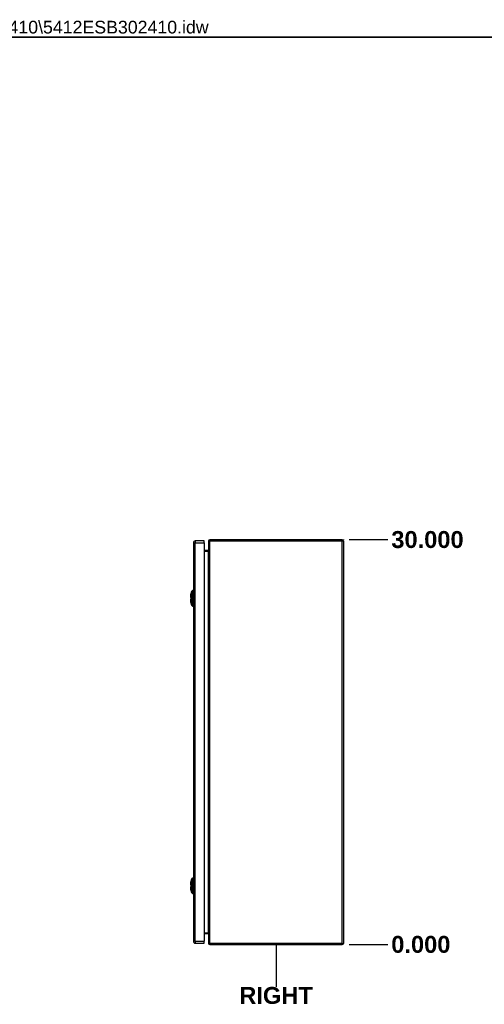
# Model space of a CAD drawing. Header units: inches. Extents: x 3 to 173, y 3 to 113.
# Tile 10 of 14: x 100 to 134, y 40 to 112. Entities that reach past the tile are written whole.
import ezdxf

# ---------------------------------------------------------------- set-up
doc = ezdxf.new("R2010")
doc.units = ezdxf.units.IN
doc.header["$LTSCALE"] = 10.4
doc.header["$MEASUREMENT"] = 0
doc.linetypes.add('CHAIN', pattern=[0.7087, 0.4724, -0.0591, 0.1181, -0.0591])
doc.layers.get('0').update_dxf_attribs({"lineweight": 25})
for name, color, linetype, lineweight in [('Dimensions(ANSI)', 7, 'Continuous', 25), ('Sketch Geometry(ANSI)', 7, 'Continuous', 25), ('Symbols(ANSI)', 7, 'Continuous', 25), ('Visible Edges(ANSI)', 7, 'Continuous', 25), ('Visible Tangent Edges(ANSI)', 7, 'Continuous', 25), ('Work Point(ANSI)', 7, 'Continuous', 25)]:
    doc.layers.add(name, color=color, linetype=linetype, lineweight=lineweight)
doc.styles.add('Current-ANSI', font='arial.ttf')
doc.styles.add('Dimension-ANSI', font='arialbd.ttf')
doc.dimstyles.new('INCH-ANSI', dxfattribs={"dimscale": 10.4, "dimtxt": 0.12, "dimasz": 0.098425, "dimexe": 0.04, "dimexo": 0.04, "dimgap": 0.031496, "dimtad": 0, "dimtih": 1, "dimtoh": 1, "dimdec": 3, "dimrnd": 1e-08, "dimzin": 0, "dimdsep": 46, "dimtxsty": 'Dimension-ANSI', "dimcen": 0.09, "dimdle": 0.312, "dimclrd": 179, "dimclre": 179, "dimclrt": 7, "dimadec": 1, "dimazin": 0, "dimtfac": 1, "dimtdec": 3, "dimtofl": 0, "dimtmove": 0, "dimatfit": 3, "dimfxl": 1, "dimtolj": 1, "dimtzin": 4, "dimlwd": 25, "dimlwe": 25, "dimarcsym": 0})

# ---------------------------------------------------------------- blocks, each defined once
blk = doc.blocks.new('*D20')
at = {"layer": 'Defpoints', "color": 0, "linetype": 'Continuous', "transparency": 16777216}
for p in [(123.936, 44.355), (123.936, 44.355), (127.212, 44.355)]:
    blk.add_point(p, dxfattribs=at)
at = {"layer": 'Dimensions(ANSI)', "color": 179, "linetype": 'Continuous', "lineweight": 25, "true_color": 0x262658, "transparency": 16777216}
blk.add_line((124.352, 44.355), (127.212, 44.355), dxfattribs=at)
at = {"layer": 'Dimensions(ANSI)', "color": 7, "linetype": 'Continuous', "lineweight": 25, "transparency": 16777216, "insert": (129.641, 44.355), "char_height": 1.248, "attachment_point": 5, "style": 'Dimension-ANSI'}
blk.add_mtext('\\A1;0.000', dxfattribs=at)
blk = doc.blocks.new('*D21')
at = {"layer": 'Defpoints', "color": 0, "linetype": 'Continuous', "transparency": 16777216}
for p in [(123.936, 74.179), (127.212, 74.179), (123.936, 44.355)]:
    blk.add_point(p, dxfattribs=at)
at = {"layer": 'Dimensions(ANSI)', "color": 179, "linetype": 'Continuous', "lineweight": 25, "true_color": 0x262658, "transparency": 16777216}
blk.add_line((124.352, 74.179), (127.212, 74.179), dxfattribs=at)
at = {"layer": 'Dimensions(ANSI)', "color": 7, "linetype": 'Continuous', "lineweight": 25, "transparency": 16777216, "insert": (130.13, 74.179), "char_height": 1.248, "attachment_point": 5, "style": 'Dimension-ANSI'}
blk.add_mtext('\\A1;30.000', dxfattribs=at)
blk = doc.blocks.new('RIGHT')
at = {"layer": 'Sketch Geometry(ANSI)'}
blk.add_line((0, 0.15), (0, -0.15), dxfattribs=at)
at = {"layer": 'Symbols(ANSI)', "color": 7, "insert": (0, -0.2119), "char_height": 0.12, "attachment_point": 5, "style": 'Dimension-ANSI'}
blk.add_mtext('\\fArial|b1|i0;RIGHT', dxfattribs=at)
blk = doc.blocks.new('Borders 1_EXM - B (Inch)')
at = {"layer": 'Sketch Geometry(ANSI)', "linetype": 'Continuous', "lineweight": 35}
blk.add_line((16.3979, 10.6915), (0.5229, 10.6915), dxfattribs=at)
at = {"layer": 'Symbols(ANSI)', "color": 7, "style": 'Current-ANSI'}
blk.add_attdef('FILENAME_AND_PATH_001', (5.9364, 10.7181), '', height=0.09, dxfattribs=at)

msp = doc.modelspace()

# ---------------------------------------------------------------- linework, layer by layer
at = {"layer": 'Visible Edges(ANSI)'}
for p, q in [((113.66254, 74.08088), (113.01239, 74.08088)), ((113.66254, 73.93574), (113.66254, 74.08088)), ((113.99508, 74.0953), (113.99508, 44.43878)), ((123.85275, 74.1788), (114.07858, 74.1788)), ((123.93625, 74.0953), (123.93625, 44.43878)), ((112.86725, 73.93574), (112.86725, 44.59833)), ((113.66254, 73.93574), (113.66254, 44.59833)), ((113.96426, 73.37044), (113.66254, 73.37044)), ((112.69798, 70.21066), (112.76523, 70.38359)), ((112.8516, 70.44296), (112.8516, 70.37529)), ((112.8516, 70.26522), (112.8516, 70.37529)), ((112.69277, 69.92646), (112.69277, 70.15529)), ((112.69277, 69.55647), (112.69277, 69.7853)), ((112.8516, 70.26522), (112.8516, 69.44654)), ((112.85551, 70.25314), (112.86725, 70.25314)), ((112.76523, 69.32817), (112.69798, 69.5011)), ((112.8516, 69.33647), (112.8516, 69.44654)), ((112.8516, 69.33647), (112.8516, 69.2688)), ((112.85551, 69.45863), (112.86725, 69.45863)), ((112.69277, 48.74877), (112.69277, 48.9776)), ((112.69277, 48.37878), (112.69277, 48.60761)), ((112.69798, 49.03297), (112.76523, 49.2059)), ((112.8516, 49.26527), (112.8516, 49.19761)), ((112.8516, 49.08753), (112.8516, 49.19761)), ((112.8516, 49.08753), (112.8516, 48.26886)), ((112.85551, 49.07545), (112.86725, 49.07545)), ((112.76523, 48.15048), (112.69798, 48.32341)), ((112.8516, 48.15878), (112.8516, 48.26886)), ((112.8516, 48.15878), (112.8516, 48.09112)), ((112.85551, 48.28094), (112.86725, 48.28094)), ((113.66254, 45.16363), (113.96426, 45.16363)), ((113.01239, 44.45319), (113.66254, 44.45319)), ((113.66254, 44.45319), (113.66254, 44.59833)), ((114.07858, 44.35527), (123.85275, 44.35527))]:
    msp.add_line(p, q, dxfattribs=at)
at = {"layer": 'Visible Edges(ANSI)', "flags": 128}
for points in [[(112.69765, 70.20891), (112.69765, 70.20848), (112.69764, 70.2072), (112.69764, 70.20507), (112.69763, 70.20212), (112.69761, 70.19834), (112.6976, 70.19374), (112.69758, 70.18831), (112.69757, 70.18206), (112.69755, 70.17502), (112.69753, 70.16721), (112.69751, 70.15865), (112.69749, 70.1494), (112.69747, 70.13947), (112.69745, 70.12887), (112.69744, 70.11761), (112.69743, 70.1057), (112.69744, 70.09317), (112.69745, 70.08009), (112.69747, 70.06647), (112.69749, 70.05232), (112.69751, 70.03766), (112.69753, 70.02254), (112.69755, 70.00703), (112.69757, 69.99118), (112.69758, 69.97505), (112.6976, 69.95866), (112.69761, 69.94197), (112.69763, 69.92504), (112.69764, 69.90794), (112.69764, 69.89072), (112.69765, 69.87344), (112.69765, 69.85618), (112.69765, 69.8389), (112.69764, 69.82161), (112.69764, 69.80435), (112.69763, 69.7872), (112.69761, 69.77022), (112.6976, 69.75346), (112.69758, 69.73699), (112.69757, 69.72086), (112.69755, 69.70505), (112.69753, 69.68954), (112.69751, 69.6744), (112.69749, 69.65968), (112.69747, 69.64544), (112.69745, 69.63172), (112.69744, 69.61858), (112.69743, 69.60606), (112.69744, 69.59416), (112.69745, 69.58288), (112.69747, 69.57227), (112.69749, 69.56234), (112.69751, 69.5531), (112.69753, 69.54455), (112.69755, 69.53674), (112.69757, 69.5297), (112.69758, 69.52345), (112.6976, 69.51802), (112.69761, 69.51341), (112.69763, 69.50964), (112.69764, 69.50669), (112.69764, 69.50456), (112.69765, 69.50328), (112.69765, 69.50286)], [(112.69765, 49.03122), (112.69765, 49.03079), (112.69764, 49.02951), (112.69764, 49.02738), (112.69763, 49.02443), (112.69761, 49.02065), (112.6976, 49.01605), (112.69758, 49.01062), (112.69757, 49.00438), (112.69755, 48.99733), (112.69753, 48.98952), (112.69751, 48.98097), (112.69749, 48.97171), (112.69747, 48.96178), (112.69745, 48.95118), (112.69744, 48.93992), (112.69743, 48.92801), (112.69744, 48.91549), (112.69745, 48.9024), (112.69747, 48.88878), (112.69749, 48.87463), (112.69751, 48.85997), (112.69753, 48.84486), (112.69755, 48.82935), (112.69757, 48.8135), (112.69758, 48.79737), (112.6976, 48.78097), (112.69761, 48.76428), (112.69763, 48.74736), (112.69764, 48.73025), (112.69764, 48.71303), (112.69765, 48.69575), (112.69765, 48.67849), (112.69765, 48.66121), (112.69764, 48.64392), (112.69764, 48.62667), (112.69763, 48.60952), (112.69761, 48.59253), (112.6976, 48.57577), (112.69758, 48.5593), (112.69757, 48.54317), (112.69755, 48.52736), (112.69753, 48.51185), (112.69751, 48.49671), (112.69749, 48.48199), (112.69747, 48.46775), (112.69745, 48.45403), (112.69744, 48.44089), (112.69743, 48.42838), (112.69744, 48.41648), (112.69745, 48.4052), (112.69747, 48.39458), (112.69749, 48.38465), (112.69751, 48.37541), (112.69753, 48.36686), (112.69755, 48.35905), (112.69757, 48.35201), (112.69758, 48.34576), (112.6976, 48.34033), (112.69761, 48.33572), (112.69763, 48.33195), (112.69764, 48.329), (112.69764, 48.32687), (112.69765, 48.3256), (112.69765, 48.32517)]]:
    msp.add_lwpolyline(points, dxfattribs=at)
at = {"layer": 'Visible Edges(ANSI)'}
for centre, radius, start, end in [((113.01239, 73.93574), 0.14514, 90, 180), ((114.07858, 74.0953), 0.08351, 90, 180), ((123.85275, 74.0953), 0.08351, 0, 90), ((113.96426, 73.40126), 0.03082, 270, 0), ((112.77435, 70.38004), 0.00978, 150.2708799, 158.7494945), ((112.86782, 70.32667), 0.11742, 97.9412965, 150.2708799), ((112.70451, 70.15529), 0.01174, 126.5365943, 180), ((112.70451, 69.92646), 0.01174, 180, 234.1257741), ((112.70451, 69.7853), 0.01174, 125.8742219, 180), ((112.70254, 70.20889), 0.00489, 158.7494945, 179.7912315), ((112.85551, 70.27271), 0.01957, 258.463041, 270), ((112.70451, 69.55647), 0.01174, 180, 233.4634014), ((112.70254, 69.50287), 0.00489, 180.2087685, 201.2505055), ((112.77435, 69.33172), 0.00978, 201.2505055, 209.7291201), ((112.86782, 69.38509), 0.11742, 209.7291201, 262.0587035), ((112.85551, 69.43906), 0.01957, 90, 101.536959), ((112.70451, 48.9776), 0.01174, 126.5365943, 180), ((112.70451, 48.74877), 0.01174, 180, 234.1257741), ((112.70451, 48.60761), 0.01174, 125.8742219, 180), ((112.70254, 49.0312), 0.00489, 158.7494945, 179.7912315), ((112.77435, 49.20235), 0.00978, 150.2708799, 158.7494945), ((112.86782, 49.14898), 0.11742, 97.9412965, 150.2708799), ((112.85551, 49.09502), 0.01957, 258.463041, 270), ((112.70451, 48.37878), 0.01174, 180, 233.4634014), ((112.70254, 48.32519), 0.00489, 180.2087685, 201.2505055), ((112.77435, 48.15403), 0.00978, 201.2505055, 209.7291201), ((112.86782, 48.2074), 0.11742, 209.7291201, 262.0587035), ((112.85551, 48.26137), 0.01957, 90, 101.536959), ((113.96426, 45.13281), 0.03082, 0, 90), ((113.01239, 44.59833), 0.14514, 180, 270), ((114.07858, 44.43878), 0.08351, 180, 270), ((123.85275, 44.43878), 0.08351, 270, 0)]:
    msp.add_arc(centre, radius, start, end, dxfattribs=at)
at = {"layer": 'Visible Tangent Edges(ANSI)'}
for p, q in [((113.01239, 74.08088), (113.01239, 73.93574)), ((114.07858, 74.0953), (113.99508, 74.0953)), ((114.07858, 74.0953), (114.07858, 74.1788)), ((114.07858, 44.43878), (114.07858, 74.0953)), ((114.07858, 74.0953), (123.85275, 74.0953)), ((123.85275, 74.0953), (123.85275, 74.1788)), ((123.85275, 74.0953), (123.93625, 74.0953)), ((123.85275, 44.43878), (123.85275, 74.0953)), ((112.86725, 73.93574), (113.01239, 73.93574)), ((113.01239, 44.59833), (113.01239, 73.93574)), ((113.01239, 73.93574), (113.66254, 73.93574)), ((113.66254, 73.33963), (113.96426, 73.33963)), ((113.96426, 73.37044), (113.96426, 73.33963)), ((113.96426, 73.33963), (113.96426, 45.19445)), ((112.69765, 69.85588), (112.69798, 69.85588)), ((112.76523, 69.85588), (112.69798, 69.85588)), ((112.76517, 70.3188), (112.76517, 70.31865)), ((112.76517, 70.31865), (112.76517, 70.24598)), ((112.76517, 70.24598), (112.76517, 70.24555)), ((112.85551, 70.25314), (112.85551, 69.45863)), ((112.76517, 69.46622), (112.76517, 69.46578)), ((112.76517, 69.46578), (112.76517, 69.39311)), ((112.76517, 69.39311), (112.76517, 69.39296)), ((112.69765, 48.67819), (112.69798, 48.67819)), ((112.76523, 48.67819), (112.69798, 48.67819)), ((112.76517, 49.14112), (112.76517, 49.14096)), ((112.76517, 49.14096), (112.76517, 49.06829)), ((112.76517, 49.06829), (112.76517, 49.06786)), ((112.85551, 49.07545), (112.85551, 48.28094)), ((112.76517, 48.28853), (112.76517, 48.28809)), ((112.76517, 48.28809), (112.76517, 48.21542)), ((112.76517, 48.21542), (112.76517, 48.21527)), ((113.96426, 45.19445), (113.66254, 45.19445)), ((113.96426, 45.16363), (113.96426, 45.19445)), ((113.01239, 44.59833), (112.86725, 44.59833)), ((113.01239, 44.59833), (113.01239, 44.45319)), ((113.01239, 44.59833), (113.66254, 44.59833)), ((113.99508, 44.43878), (114.07858, 44.43878)), ((114.07858, 44.35527), (114.07858, 44.43878)), ((123.85275, 44.43878), (114.07858, 44.43878)), ((123.85275, 44.35527), (123.85275, 44.43878)), ((123.85275, 44.43878), (123.93625, 44.43878))]:
    msp.add_line(p, q, dxfattribs=at)
at = {"layer": 'Visible Tangent Edges(ANSI)', "flags": 128}
for points in [[(112.76523, 70.38359), (112.76523, 70.38348), (112.76523, 70.38314), (112.76523, 70.38257), (112.76523, 70.38178), (112.76523, 70.38076), (112.76523, 70.37951), (112.76522, 70.37804), (112.76522, 70.37633), (112.76522, 70.3744), (112.76521, 70.37225), (112.76521, 70.36987), (112.76521, 70.36726), (112.7652, 70.36442), (112.7652, 70.36137), (112.76519, 70.35809), (112.76519, 70.35459), (112.76519, 70.35087), (112.76518, 70.34693), (112.76518, 70.34278), (112.76518, 70.3384), (112.76517, 70.33382), (112.76517, 70.32902), (112.76517, 70.32404), (112.76517, 70.3188)], [(112.76609, 70.3207), (112.76606, 70.32587), (112.76606, 70.33086), (112.76604, 70.33562), (112.76603, 70.34017), (112.76601, 70.34451), (112.766, 70.34863), (112.76599, 70.35254), (112.76597, 70.35622), (112.76596, 70.35969), (112.76595, 70.36294), (112.76594, 70.36596), (112.76593, 70.36876), (112.76592, 70.37134), (112.76591, 70.3737), (112.7659, 70.37583), (112.76589, 70.37773), (112.76588, 70.37941), (112.76587, 70.38087), (112.76587, 70.3821), (112.76586, 70.38311), (112.76586, 70.38389), (112.76586, 70.38445), (112.76586, 70.38478), (112.76586, 70.38489)], [(112.69762, 70.0821), (112.69761, 70.08422), (112.69761, 70.08633), (112.69761, 70.08842), (112.6976, 70.09049), (112.6976, 70.09255), (112.6976, 70.0946), (112.69759, 70.09663), (112.69759, 70.09865), (112.69759, 70.10066), (112.69759, 70.10265), (112.69759, 70.10462), (112.69759, 70.10658), (112.69759, 70.10852), (112.69759, 70.11045), (112.69759, 70.11236), (112.69759, 70.11426), (112.69759, 70.11615), (112.6976, 70.11801), (112.6976, 70.11986), (112.6976, 70.1217), (112.69761, 70.12352), (112.69761, 70.12532), (112.69761, 70.12711), (112.69762, 70.12888)], [(112.69762, 70.12888), (112.69764, 70.13526), (112.69766, 70.14142), (112.69768, 70.14735), (112.6977, 70.15304), (112.69772, 70.1585), (112.69774, 70.1637), (112.69776, 70.16866), (112.69778, 70.17336), (112.6978, 70.17781), (112.69782, 70.18198), (112.69784, 70.18589), (112.69786, 70.18952), (112.69787, 70.19288), (112.69789, 70.19595), (112.69791, 70.19873), (112.69792, 70.20121), (112.69794, 70.2034), (112.69795, 70.20531), (112.69796, 70.20693), (112.69797, 70.20826), (112.69797, 70.2093), (112.69798, 70.21005), (112.69798, 70.2105), (112.69798, 70.21065)], [(112.69798, 69.85588), (112.69798, 69.86608), (112.69798, 69.87628), (112.69797, 69.88649), (112.69797, 69.89668), (112.69796, 69.90684), (112.69795, 69.91697), (112.69793, 69.92704), (112.69792, 69.93705), (112.69791, 69.94698), (112.69789, 69.95682), (112.69787, 69.96656), (112.69786, 69.97619), (112.69784, 69.98573), (112.69782, 69.99518), (112.6978, 70.00453), (112.69778, 70.01376), (112.69776, 70.02286), (112.69774, 70.03182), (112.69772, 70.04062), (112.6977, 70.04927), (112.69768, 70.05774), (112.69766, 70.06604), (112.69764, 70.07417), (112.69762, 70.0821)], [(112.69762, 69.62966), (112.69764, 69.63762), (112.69766, 69.64577), (112.69768, 69.6541), (112.6977, 69.66261), (112.69772, 69.67127), (112.69774, 69.68009), (112.69776, 69.68904), (112.69778, 69.69812), (112.6978, 69.70732), (112.69782, 69.71664), (112.69784, 69.72607), (112.69786, 69.73561), (112.69787, 69.74526), (112.69789, 69.755), (112.69791, 69.76484), (112.69792, 69.77476), (112.69794, 69.78477), (112.69795, 69.79485), (112.69796, 69.80497), (112.69797, 69.81514), (112.69797, 69.82532), (112.69798, 69.83551), (112.69798, 69.84571), (112.69798, 69.85588)], [(112.76517, 70.24555), (112.76517, 70.22989), (112.76517, 70.21418), (112.76517, 70.19839), (112.76518, 70.18254), (112.76518, 70.16663), (112.76518, 70.15066), (112.76519, 70.13462), (112.76519, 70.11853), (112.76519, 70.10237), (112.7652, 70.08615), (112.7652, 70.06989), (112.76521, 70.05358), (112.76521, 70.03722), (112.76521, 70.02083), (112.76522, 70.00441), (112.76522, 69.98796), (112.76522, 69.97148), (112.76523, 69.95499), (112.76523, 69.93848), (112.76523, 69.92196), (112.76523, 69.90543), (112.76523, 69.88891), (112.76523, 69.87239), (112.76523, 69.85588)], [(112.76523, 69.85588), (112.76523, 69.83941), (112.76523, 69.82292), (112.76523, 69.80642), (112.76523, 69.78993), (112.76523, 69.77343), (112.76523, 69.75693), (112.76522, 69.74045), (112.76522, 69.72398), (112.76522, 69.70753), (112.76521, 69.6911), (112.76521, 69.6747), (112.76521, 69.65834), (112.7652, 69.64201), (112.7652, 69.62573), (112.76519, 69.60949), (112.76519, 69.5933), (112.76519, 69.57717), (112.76518, 69.56111), (112.76518, 69.5451), (112.76518, 69.52917), (112.76517, 69.51331), (112.76517, 69.49753), (112.76517, 69.4819), (112.76517, 69.46622)], [(112.76609, 69.4651), (112.76606, 69.49657), (112.76603, 69.52836), (112.766, 69.56045), (112.76597, 69.59279), (112.76595, 69.62535), (112.76593, 69.6581), (112.76591, 69.69099), (112.76589, 69.72399), (112.76587, 69.75707), (112.76586, 69.79018), (112.76586, 69.82328), (112.76586, 69.85636), (112.76586, 69.88942), (112.76586, 69.9225), (112.76587, 69.95557), (112.76589, 69.98858), (112.76591, 70.0215), (112.76593, 70.05429), (112.76595, 70.08692), (112.76597, 70.11935), (112.766, 70.15154), (112.76603, 70.1835), (112.76606, 70.21522), (112.76609, 70.24666)], [(112.76609, 70.24666), (112.7661, 70.25092), (112.76611, 70.25512), (112.76612, 70.25925), (112.76613, 70.26331), (112.76614, 70.26729), (112.76615, 70.27118), (112.76615, 70.27497), (112.76616, 70.27868), (112.76616, 70.28227), (112.76616, 70.28576), (112.76616, 70.28914), (112.76616, 70.2924), (112.76616, 70.29554), (112.76616, 70.29854), (112.76616, 70.30142), (112.76616, 70.30415), (112.76615, 70.30675), (112.76615, 70.3092), (112.76614, 70.31151), (112.76613, 70.31366), (112.76612, 70.31566), (112.76611, 70.31751), (112.7661, 70.31919), (112.76609, 70.3207)], [(112.69762, 69.58288), (112.69761, 69.58465), (112.69761, 69.58644), (112.69761, 69.58824), (112.6976, 69.59005), (112.6976, 69.59189), (112.6976, 69.59374), (112.69759, 69.5956), (112.69759, 69.59748), (112.69759, 69.59938), (112.69759, 69.60129), (112.69759, 69.60321), (112.69759, 69.60516), (112.69759, 69.60711), (112.69759, 69.60909), (112.69759, 69.61108), (112.69759, 69.61308), (112.69759, 69.6151), (112.6976, 69.61714), (112.6976, 69.61918), (112.6976, 69.62125), (112.69761, 69.62333), (112.69761, 69.62542), (112.69761, 69.62753), (112.69762, 69.62966)], [(112.69798, 69.50112), (112.69798, 69.50126), (112.69798, 69.50171), (112.69797, 69.50244), (112.69797, 69.50348), (112.69796, 69.50482), (112.69795, 69.50645), (112.69794, 69.50837), (112.69792, 69.51058), (112.69791, 69.51308), (112.69789, 69.51586), (112.69787, 69.51893), (112.69786, 69.52227), (112.69784, 69.52589), (112.69782, 69.52979), (112.6978, 69.53395), (112.69778, 69.53839), (112.69776, 69.54309), (112.69774, 69.54806), (112.69772, 69.55327), (112.6977, 69.55872), (112.69768, 69.56441), (112.69766, 69.57034), (112.69764, 69.5765), (112.69762, 69.58288)], [(112.76517, 69.39296), (112.76517, 69.38772), (112.76517, 69.38271), (112.76517, 69.37791), (112.76518, 69.37333), (112.76518, 69.36896), (112.76518, 69.36481), (112.76519, 69.36087), (112.76519, 69.35716), (112.76519, 69.35367), (112.7652, 69.3504), (112.7652, 69.34735), (112.76521, 69.34452), (112.76521, 69.34192), (112.76521, 69.33954), (112.76522, 69.33738), (112.76522, 69.33545), (112.76522, 69.33375), (112.76523, 69.33227), (112.76523, 69.33102), (112.76523, 69.32999), (112.76523, 69.3292), (112.76523, 69.32863), (112.76523, 69.32829), (112.76523, 69.32817)], [(112.76586, 69.32687), (112.76586, 69.32698), (112.76586, 69.32732), (112.76586, 69.32788), (112.76586, 69.32866), (112.76587, 69.32967), (112.76587, 69.33091), (112.76588, 69.33237), (112.76589, 69.33405), (112.7659, 69.33596), (112.76591, 69.33809), (112.76592, 69.34044), (112.76593, 69.34302), (112.76594, 69.34581), (112.76595, 69.34883), (112.76596, 69.35207), (112.76597, 69.35553), (112.76599, 69.35921), (112.766, 69.36311), (112.76601, 69.36722), (112.76603, 69.37156), (112.76604, 69.37611), (112.76606, 69.38088), (112.76607, 69.38587), (112.76609, 69.39106)], [(112.76609, 69.39106), (112.7661, 69.39257), (112.76611, 69.39425), (112.76612, 69.39609), (112.76613, 69.39809), (112.76614, 69.40025), (112.76615, 69.40255), (112.76615, 69.40501), (112.76616, 69.40761), (112.76616, 69.41035), (112.76616, 69.41322), (112.76616, 69.41623), (112.76616, 69.41936), (112.76616, 69.42262), (112.76616, 69.426), (112.76616, 69.42949), (112.76616, 69.43309), (112.76615, 69.43679), (112.76615, 69.44059), (112.76614, 69.44448), (112.76613, 69.44846), (112.76612, 69.45251), (112.76611, 69.45664), (112.7661, 69.46084), (112.76609, 69.4651)], [(112.69762, 48.90442), (112.69761, 48.90653), (112.69761, 48.90864), (112.69761, 48.91073), (112.6976, 48.9128), (112.6976, 48.91487), (112.6976, 48.91691), (112.69759, 48.91895), (112.69759, 48.92096), (112.69759, 48.92297), (112.69759, 48.92496), (112.69759, 48.92693), (112.69759, 48.92889), (112.69759, 48.93083), (112.69759, 48.93276), (112.69759, 48.93468), (112.69759, 48.93657), (112.69759, 48.93846), (112.6976, 48.94032), (112.6976, 48.94218), (112.6976, 48.94401), (112.69761, 48.94583), (112.69761, 48.94763), (112.69761, 48.94942), (112.69762, 48.95119)], [(112.69762, 48.95119), (112.69764, 48.95757), (112.69766, 48.96373), (112.69768, 48.96966), (112.6977, 48.97535), (112.69772, 48.98081), (112.69774, 48.98601), (112.69776, 48.99097), (112.69778, 48.99567), (112.6978, 49.00012), (112.69782, 49.00429), (112.69784, 49.0082), (112.69786, 49.01184), (112.69787, 49.01519), (112.69789, 49.01826), (112.69791, 49.02104), (112.69792, 49.02352), (112.69794, 49.02572), (112.69795, 49.02762), (112.69796, 49.02924), (112.69797, 49.03057), (112.69797, 49.03161), (112.69798, 49.03236), (112.69798, 49.03281), (112.69798, 49.03296)], [(112.69798, 48.67819), (112.69798, 48.68839), (112.69798, 48.69859), (112.69797, 48.7088), (112.69797, 48.71899), (112.69796, 48.72915), (112.69795, 48.73928), (112.69793, 48.74935), (112.69792, 48.75936), (112.69791, 48.76929), (112.69789, 48.77914), (112.69787, 48.78888), (112.69786, 48.7985), (112.69784, 48.80805), (112.69782, 48.8175), (112.6978, 48.82684), (112.69778, 48.83607), (112.69776, 48.84518), (112.69774, 48.85413), (112.69772, 48.86294), (112.6977, 48.87158), (112.69768, 48.88005), (112.69766, 48.88835), (112.69764, 48.89648), (112.69762, 48.90442)], [(112.69762, 48.45197), (112.69764, 48.45993), (112.69766, 48.46808), (112.69768, 48.47641), (112.6977, 48.48492), (112.69772, 48.49358), (112.69774, 48.5024), (112.69776, 48.51135), (112.69778, 48.52043), (112.6978, 48.52963), (112.69782, 48.53895), (112.69784, 48.54838), (112.69786, 48.55792), (112.69787, 48.56757), (112.69789, 48.57731), (112.69791, 48.58715), (112.69792, 48.59707), (112.69794, 48.60708), (112.69795, 48.61716), (112.69796, 48.62729), (112.69797, 48.63745), (112.69797, 48.64763), (112.69798, 48.65783), (112.69798, 48.66802), (112.69798, 48.67819)], [(112.76523, 49.2059), (112.76523, 49.20579), (112.76523, 49.20545), (112.76523, 49.20488), (112.76523, 49.20409), (112.76523, 49.20307), (112.76523, 49.20182), (112.76522, 49.20035), (112.76522, 49.19865), (112.76522, 49.19672), (112.76521, 49.19456), (112.76521, 49.19218), (112.76521, 49.18957), (112.7652, 49.18674), (112.7652, 49.18368), (112.76519, 49.1804), (112.76519, 49.1769), (112.76519, 49.17318), (112.76518, 49.16924), (112.76518, 49.16509), (112.76518, 49.16072), (112.76517, 49.15613), (112.76517, 49.15134), (112.76517, 49.14635), (112.76517, 49.14112)], [(112.76517, 49.06786), (112.76517, 49.05221), (112.76517, 49.0365), (112.76517, 49.02071), (112.76518, 49.00485), (112.76518, 48.98894), (112.76518, 48.97297), (112.76519, 48.95694), (112.76519, 48.94084), (112.76519, 48.92468), (112.7652, 48.90847), (112.7652, 48.8922), (112.76521, 48.87589), (112.76521, 48.85954), (112.76521, 48.84315), (112.76522, 48.82672), (112.76522, 48.81027), (112.76522, 48.79379), (112.76523, 48.7773), (112.76523, 48.76079), (112.76523, 48.74427), (112.76523, 48.72775), (112.76523, 48.71122), (112.76523, 48.6947), (112.76523, 48.67819)], [(112.76523, 48.67819), (112.76523, 48.66172), (112.76523, 48.64523), (112.76523, 48.62874), (112.76523, 48.61224), (112.76523, 48.59574), (112.76523, 48.57924), (112.76522, 48.56276), (112.76522, 48.54629), (112.76522, 48.52984), (112.76521, 48.51341), (112.76521, 48.49701), (112.76521, 48.48065), (112.7652, 48.46432), (112.7652, 48.44804), (112.76519, 48.4318), (112.76519, 48.41562), (112.76519, 48.39949), (112.76518, 48.38342), (112.76518, 48.36742), (112.76518, 48.35148), (112.76517, 48.33562), (112.76517, 48.31984), (112.76517, 48.30422), (112.76517, 48.28853)], [(112.76609, 49.14301), (112.76606, 49.14818), (112.76606, 49.15317), (112.76604, 49.15793), (112.76603, 49.16249), (112.76601, 49.16682), (112.766, 49.17094), (112.76599, 49.17485), (112.76597, 49.17853), (112.76596, 49.182), (112.76595, 49.18525), (112.76594, 49.18827), (112.76593, 49.19107), (112.76592, 49.19365), (112.76591, 49.19601), (112.7659, 49.19814), (112.76589, 49.20004), (112.76588, 49.20173), (112.76587, 49.20318), (112.76587, 49.20441), (112.76586, 49.20542), (112.76586, 49.2062), (112.76586, 49.20676), (112.76586, 49.2071), (112.76586, 49.20721)], [(112.76609, 48.28741), (112.76606, 48.31888), (112.76603, 48.35068), (112.766, 48.38276), (112.76597, 48.4151), (112.76595, 48.44766), (112.76593, 48.48041), (112.76591, 48.5133), (112.76589, 48.5463), (112.76587, 48.57938), (112.76586, 48.61249), (112.76586, 48.6456), (112.76586, 48.67867), (112.76586, 48.71173), (112.76586, 48.74481), (112.76587, 48.77788), (112.76589, 48.81089), (112.76591, 48.84381), (112.76593, 48.8766), (112.76595, 48.90923), (112.76597, 48.94166), (112.766, 48.97386), (112.76603, 49.00581), (112.76606, 49.03753), (112.76609, 49.06897)], [(112.76609, 49.06897), (112.7661, 49.07324), (112.76611, 49.07743), (112.76612, 49.08156), (112.76613, 49.08562), (112.76614, 49.0896), (112.76615, 49.09349), (112.76615, 49.09729), (112.76616, 49.10099), (112.76616, 49.10459), (112.76616, 49.10808), (112.76616, 49.11145), (112.76616, 49.11471), (112.76616, 49.11785), (112.76616, 49.12085), (112.76616, 49.12373), (112.76616, 49.12647), (112.76615, 49.12906), (112.76615, 49.13151), (112.76614, 49.13382), (112.76613, 49.13597), (112.76612, 49.13797), (112.76611, 49.13982), (112.7661, 49.1415), (112.76609, 49.14301)], [(112.69762, 48.40519), (112.69761, 48.40696), (112.69761, 48.40875), (112.69761, 48.41055), (112.6976, 48.41237), (112.6976, 48.4142), (112.6976, 48.41605), (112.69759, 48.41791), (112.69759, 48.41979), (112.69759, 48.42169), (112.69759, 48.4236), (112.69759, 48.42553), (112.69759, 48.42747), (112.69759, 48.42943), (112.69759, 48.4314), (112.69759, 48.43339), (112.69759, 48.43539), (112.69759, 48.43741), (112.6976, 48.43945), (112.6976, 48.4415), (112.6976, 48.44356), (112.69761, 48.44564), (112.69761, 48.44774), (112.69761, 48.44985), (112.69762, 48.45197)], [(112.69798, 48.32343), (112.69798, 48.32358), (112.69798, 48.32402), (112.69797, 48.32476), (112.69797, 48.32579), (112.69796, 48.32713), (112.69795, 48.32876), (112.69794, 48.33068), (112.69792, 48.33289), (112.69791, 48.33539), (112.69789, 48.33817), (112.69787, 48.34124), (112.69786, 48.34458), (112.69784, 48.3482), (112.69782, 48.3521), (112.6978, 48.35627), (112.69778, 48.3607), (112.69776, 48.3654), (112.69774, 48.37037), (112.69772, 48.37558), (112.6977, 48.38103), (112.69768, 48.38673), (112.69766, 48.39265), (112.69764, 48.39881), (112.69762, 48.40519)], [(112.76517, 48.21527), (112.76517, 48.21003), (112.76517, 48.20502), (112.76517, 48.20022), (112.76518, 48.19564), (112.76518, 48.19127), (112.76518, 48.18712), (112.76519, 48.18319), (112.76519, 48.17947), (112.76519, 48.17598), (112.7652, 48.17271), (112.7652, 48.16966), (112.76521, 48.16683), (112.76521, 48.16423), (112.76521, 48.16185), (112.76522, 48.15969), (112.76522, 48.15776), (112.76522, 48.15606), (112.76523, 48.15458), (112.76523, 48.15333), (112.76523, 48.15231), (112.76523, 48.15151), (112.76523, 48.15094), (112.76523, 48.1506), (112.76523, 48.15048)], [(112.76586, 48.14918), (112.76586, 48.14929), (112.76586, 48.14963), (112.76586, 48.15019), (112.76586, 48.15098), (112.76587, 48.15199), (112.76587, 48.15322), (112.76588, 48.15468), (112.76589, 48.15636), (112.7659, 48.15827), (112.76591, 48.1604), (112.76592, 48.16275), (112.76593, 48.16533), (112.76594, 48.16812), (112.76595, 48.17114), (112.76596, 48.17438), (112.76597, 48.17784), (112.76599, 48.18152), (112.766, 48.18542), (112.76601, 48.18953), (112.76603, 48.19387), (112.76604, 48.19842), (112.76606, 48.20319), (112.76607, 48.20818), (112.76609, 48.21337)], [(112.76609, 48.21337), (112.7661, 48.21489), (112.76611, 48.21657), (112.76612, 48.21841), (112.76613, 48.2204), (112.76614, 48.22256), (112.76615, 48.22486), (112.76615, 48.22732), (112.76616, 48.22992), (112.76616, 48.23266), (112.76616, 48.23553), (112.76616, 48.23854), (112.76616, 48.24167), (112.76616, 48.24493), (112.76616, 48.24831), (112.76616, 48.2518), (112.76616, 48.2554), (112.76615, 48.2591), (112.76615, 48.2629), (112.76614, 48.26679), (112.76613, 48.27077), (112.76612, 48.27482), (112.76611, 48.27895), (112.7661, 48.28315), (112.76609, 48.28741)]]:
    msp.add_lwpolyline(points, dxfattribs=at)
at = {"layer": 'Visible Tangent Edges(ANSI)'}
for centre, major_axis, ratio, start_param, end_param in [((113.96426, 73.40126), (0, -0.06164), 0.5, 0, 1.57079633), ((112.86782, 70.26519), (-0.11742, 0), 0.94680572, 4.85099075, 5.76034759), ((112.70451, 69.92646), (-0.01174, 0), 0.23572549, 5.33931774, 6.28318531), ((112.70451, 69.7853), (-0.01174, 0), 0.23572549, 0, 0.94386753), ((112.77457, 70.31608), (-0.00978, -0.00009), 0.94840527, 5.75170056, 5.99234686), ((112.77457, 70.24509), (-0.00978, 0.00003), 0.31704743, 5.76132202, 6.00196831), ((112.86782, 70.2278), (-0.11742, 0), 0.32180572, 4.85099075, 5.76034759), ((112.77457, 69.46667), (-0.00978, -0.00003), 0.31704743, 0.28121699, 0.52186328), ((112.77457, 69.39568), (-0.00978, 0.00009), 0.94840527, 0.29083845, 0.53148474), ((112.86782, 69.48397), (-0.11742, 0), 0.32180572, 0.52283772, 1.43219456), ((112.86782, 69.44657), (-0.11742, 0), 0.94680572, 0.52283772, 1.43219456), ((112.70451, 48.74877), (-0.01174, 0), 0.23572549, 5.33931774, 6.28318531), ((112.70451, 48.60761), (-0.01174, 0), 0.23572549, 0, 0.94386753), ((112.77457, 49.13839), (-0.00978, -0.00009), 0.94840527, 5.75170056, 5.99234686), ((112.77457, 49.0674), (-0.00978, 0.00003), 0.31704743, 5.76132202, 6.00196831), ((112.86782, 49.0875), (-0.11742, 0), 0.94680572, 4.85099075, 5.76034759), ((112.86782, 49.05011), (-0.11742, 0), 0.32180572, 4.85099075, 5.76034759), ((112.77457, 48.28898), (-0.00978, -0.00003), 0.31704743, 0.28121699, 0.52186328), ((112.77457, 48.218), (-0.00978, 0.00009), 0.94840527, 0.29083845, 0.53148474), ((112.86782, 48.30628), (-0.11742, 0), 0.32180572, 0.52283772, 1.43219456), ((112.86782, 48.26888), (-0.11742, 0), 0.94680572, 0.52283772, 1.43219456), ((113.96426, 45.13281), (0, 0.06164), 0.5, 4.71238898, 6.28318531)]:
    msp.add_ellipse(centre, major_axis=major_axis, ratio=ratio, start_param=start_param, end_param=end_param, dxfattribs=at)
at = {"layer": 'Work Point(ANSI)', "linetype": 'CHAIN', "ltscale": 0.000455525}
for p, q in [((123.94145, 74.1788), (123.93105, 74.1788)), ((123.94145, 74.1788), (123.93105, 74.1788)), ((123.93625, 74.184), (123.93625, 74.1736)), ((123.93625, 74.184), (123.93625, 74.1736)), ((118.97087, 44.35527), (118.96047, 44.35527)), ((118.96567, 44.36047), (118.96567, 44.35007)), ((123.94145, 44.35527), (123.93105, 44.35527)), ((123.94145, 44.35527), (123.93105, 44.35527)), ((123.94145, 44.35527), (123.93105, 44.35527)), ((123.94145, 44.35527), (123.93105, 44.35527)), ((123.93625, 44.36047), (123.93625, 44.35007)), ((123.93625, 44.36047), (123.93625, 44.35007)), ((123.93625, 44.36047), (123.93625, 44.35007)), ((123.93625, 44.36047), (123.93625, 44.35007))]:
    msp.add_line(p, q, dxfattribs=at)

# ---------------------------------------------------------------- block references
at = {"xscale": 10.4, "yscale": 10.4, "zscale": 10.4}
msp.add_blockref('Borders 1_EXM - B (Inch)', (0, 0), dxfattribs=at).add_auto_attribs({'FILENAME_AND_PATH_001': 'C:\\Vault_Workspace\\Inventor_Dwg\\BoxCad\\Result\\5412ESB302410\\5412ESB302410.idw'})
msp.add_blockref('RIGHT', (118.96567, 42.79937), dxfattribs=at)

# ---------------------------------------------------------------- dimensions: what is measured, and where the dimension line sits
at = {"layer": 'Dimensions(ANSI)', "color": 179, "linetype": 'Continuous', "lineweight": 25, "true_color": 0x262658}
for feature_location, offset, origin, picture, middle in [((123.93625, 74.1788), (3.27559, 0), (123.93625, 44.35527), '*D21', (130.1299, 74.1788)), ((123.9362534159, 44.3552719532), (3.2755905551, 0), (123.9362534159, 44.3552719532), '*D20', (129.6412530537, 44.3552719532))]:
    dim = msp.add_ordinate_dim(feature_location=feature_location, offset=offset, dtype=0, origin=origin, dimstyle='INCH-ANSI', override={"dimgap": 0.031496, "dimtad": 0, "dimdec": 3, "dimlfac": 1.005917, "dimtol": 0, "dimlim": 0, "dimtp": 0, "dimtm": 0, "dimtdec": 3}, dxfattribs=at)
    dim.commit()
    dim.dimension.update_dxf_attribs({"geometry": picture, "text_midpoint": middle})

doc.saveas('drawing.dxf')
